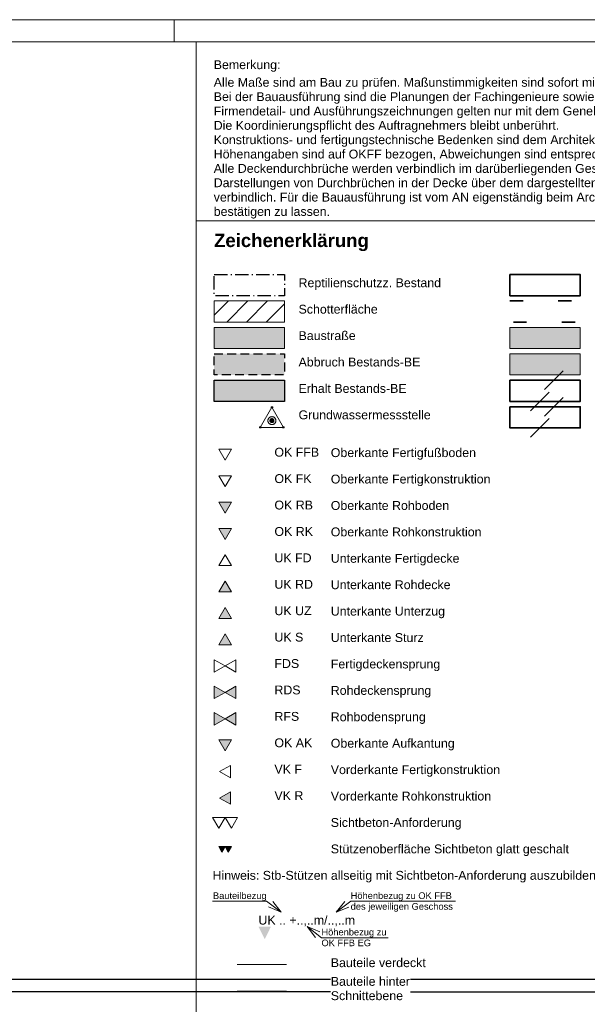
# Model space of a CAD drawing. Header units: metres. Extents: x -5569892 to 1712241, y -5568463 to 2085.
# Tile 66 of 70: x 148 to 212, y 15 to 127. Entities that reach past the tile are written whole.
import ezdxf

# ---------------------------------------------------------------- set-up
doc = ezdxf.new("R2010")
doc.units = ezdxf.units.M
doc.header["$LTSCALE"] = 0.5
for name, pattern in [('9201', [3, 2, -1]), ('grob-A0TUTQFOZ9', [11, 3, -8]), ('ISO-02 Strichlinie', [3.81, 3.048, -0.762]), ('ISO-10 Strichpunktlinie', [4.699, 3.048, -0.762, 0.127, -0.762]), ('Linienart-3', [2.116531, 1.058062, -1.058469]), ('Linienart-34', [4.233, 2.116, -2.117]), ('Linienart-5', [3.527679, 2.469236, -1.058443])]:
    doc.linetypes.add(name, pattern=pattern)
doc.layers.get('0').update_dxf_attribs({"lineweight": 25})
for name, color, linetype, lineweight in [('30 -39 Baustelle- Fläche', 7, 'Continuous', 15), ('70 -74 Zeichnungsblatt- 4 Plankopf Linie', 7, 'Continuous', 13), ('70 -74 Zeichnungsblatt- 5 Plankopf Text', 7, 'Continuous', 18), ('70 -76 Layout -2 Plankopf -Linie', 7, 'Continuous', 13), ('70 -76 Layout -2 Plankopf -Text', 7, 'Continuous', 13), ('70 -76 Layout -3 Symbole -allgemein', 7, 'Continuous', 13), ('Bemaßung', 7, 'Continuous', 5), ('Keine', 7, 'Continuous', 9), ('KKA_Bauabwicklung-Temporär', 7, 'Continuous', 15)]:
    doc.layers.add(name, color=color, linetype=linetype, lineweight=lineweight)
for name, color, linetype, lineweight, true_color in [('70 -72 Beschriftung- 1 Beschriftung allgemein', 7, 'Continuous', 9, 0xff6633), ('99.04_Gleisplanung VP 02_23-EB-1236R-A-FAHRKANTE', 150, 'Continuous', 35, 0x007fff), ('Grundwassermessstellen', 7, 'Continuous', 9, 0xd100e9)]:
    doc.layers.add(name, color=color, linetype=linetype, lineweight=lineweight, true_color=true_color)
doc.styles.add('Arial', font='arial.ttf')
doc.styles.add('Arial (bold)', font='arialbd.ttf')

# ---------------------------------------------------------------- blocks, each defined once
blk = doc.blocks.new('_23-07-06_Massenplan_TB_Weiterführende Schule (3D)')
at = {"layer": '99.04_Gleisplanung VP 02_23-EB-1236R-A-FAHRKANTE', "flags": 128}
for points in [[(563.02, 18.31), (-195.63, 18.36), (-195.63, 18.36, -0.005965), (-243.33, 18.93), (-544.41, 26.14)], [(563.02, 16.88), (-195.63, 16.93, -0.005965), (-243.36, 17.5), (-544.44, 24.7)]]:
    blk.add_lwpolyline(points, format="xyb", dxfattribs=at)
blk = doc.blocks.new('Gruppe-500')
at = {"layer": '70 -74 Zeichnungsblatt- 5 Plankopf Text', "color": 7, "linetype": 'Continuous'}
blk.add_solid([(-0.07478, 0.00799), (-0.0762, 0.00514), (-0.07763, 0.00799)], dxfattribs=at)
at = {"color": 255}
blk.add_wipeout([(-0.07763, 0.00799), (-0.05554, 0.00799), (-0.05554, 0.01124), (-0.07763, 0.01124)], dxfattribs=at).dxf.layer = '70 -74 Zeichnungsblatt- 5 Plankopf Text'
at = {"layer": '70 -74 Zeichnungsblatt- 5 Plankopf Text', "insert": (-0.07763, 0.00808), "char_height": 0.0020138, "attachment_point": 7, "line_spacing_factor": 0.970891, "style": 'Arial'}
blk.add_mtext('UK .. +..,..m/..,..m', dxfattribs=at)
blk = doc.blocks.new('Gruppe-501')
at = {"layer": 'Keine', "color": 7, "transparency": 33554687}
blk.add_blockref('Gruppe-500', (0, 0), dxfattribs=at)
at = {"color": 255}
for points in [[(-0.08805, 0.01373), (-0.07576, 0.01373), (-0.07249, 0.01124)], [(-0.03285, 0.01373), (-0.05667, 0.01373), (-0.05994, 0.01124)], [(-0.04819, 0.00545), (-0.06331, 0.00545), (-0.06659, 0.00799)]]:
    blk.add_wipeout(points, dxfattribs=at).dxf.layer = 'Keine'
at = {"layer": 'Keine', "color": 7, "flags": 128}
for points in [[(-0.08805, 0.01373), (-0.07576, 0.01373), (-0.07249, 0.01124)], [(-0.03285, 0.01373), (-0.05667, 0.01373), (-0.05994, 0.01124)], [(-0.04819, 0.00545), (-0.06331, 0.00545), (-0.06659, 0.00799)]]:
    blk.add_lwpolyline(points, dxfattribs=at)
at = {"layer": 'Keine', "color": 7, "lineweight": 5, "flags": 128}
for points in [[(-0.07436, 0.01372), (-0.07249, 0.01124), (-0.07535, 0.01245)], [(-0.05706, 0.0124), (-0.05994, 0.01124), (-0.05803, 0.01368)], [(-0.06467, 0.00554), (-0.06659, 0.00799), (-0.06371, 0.00683)]]:
    blk.add_lwpolyline(points, dxfattribs=at)
at = {"layer": 'Keine', "color": 7, "transparency": 33554687, "char_height": 0.0015103, "line_spacing_factor": 0.970891, "style": 'Arial'}
for s, insert, width, attachment_point, rotation in [('Bauteilbezug', (-0.07576, 0.01577), 0.0125074, 3, 0), ('Höhenbezug zu OK FFB des jeweiligen Geschoss', (-0.05667, 0.01577), 0.0238187, 1, 360), ('Höhenbezug zu\\POK FFB EG', (-0.06331, 0.00749), 0.0152345, 1, 0)]:
    blk.add_mtext(s, dxfattribs=dict(at, insert=insert, width=width, attachment_point=attachment_point, rotation=rotation))
blk = doc.blocks.new('KRA - LP5 - Plankopf A0 - Zeichenerklärung')
at = {"layer": '70 -76 Layout -3 Symbole -allgemein', "linetype": 'Continuous', "lineweight": 9, "transparency": 33554687}
h = blk.add_hatch(dxfattribs=at)
h.set_pattern_fill('00_Beton C25_30', style=0, pattern_type=2)
h.set_pattern_definition([(45, (0.75, 0), (0.75, -0.75), []), (-135, (0, 0), (0.75, -0.75), [0.7071, -0.7071])])
h.paths.add_polyline_path([(-0.02051, 0.15007), (-0.00451, 0.15007), (-0.00451, 0.14527), (-0.02051, 0.14527)])
at = {"layer": '70 -76 Layout -3 Symbole -allgemein', "linetype": 'Continuous', "lineweight": 5, "transparency": 33554687}
h = blk.add_hatch(dxfattribs=at)
h.set_pattern_fill('00_Beton_wu', style=0, pattern_type=2)
h.set_pattern_definition([(45, (0.75, 0), (0.5, -0.25), []), (-135, (-0.0658, 0.3087), (0.5, -0.25), [0.7071, -0.7071])])
h.paths.add_polyline_path([(-0.02051, 0.14407), (-0.00451, 0.14407), (-0.00451, 0.13927), (-0.02051, 0.13927)])
h = blk.add_hatch(dxfattribs=at)
h.set_pattern_fill('00_Betonfertigteil', style=0, pattern_type=2)
h.set_pattern_definition([(-180, (0, 0), (-4e-14, -0.55), [])])
h.paths.add_polyline_path([(-0.02051, 0.13207), (-0.00451, 0.13207), (-0.00451, 0.12727), (-0.02051, 0.12727)])
at = {"layer": '70 -76 Layout -3 Symbole -allgemein', "linetype": 'Continuous', "lineweight": 9, "transparency": 33554687}
h = blk.add_hatch(dxfattribs=at)
h.set_pattern_fill('00_Betonfertigteil-1', style=0, pattern_type=2)
h.set_pattern_definition([(-90, (0, 0), (0.5479, -0.04794), [])])
h.paths.add_polyline_path([(-0.02051, 0.13207), (-0.00451, 0.13207), (-0.00451, 0.12727), (-0.02051, 0.12727)])
at = {"layer": '70 -76 Layout -3 Symbole -allgemein', "linetype": 'Continuous', "lineweight": 5, "transparency": 33554687}
h = blk.add_hatch(dxfattribs=at)
h.set_pattern_fill('00_Mauerwerk', style=0, pattern_type=2)
h.set_pattern_definition([(45, (0, 0), (0.7071, -0.7071), [])])
h.paths.add_polyline_path([(-0.02051, 0.12607), (-0.00451, 0.12607), (-0.00451, 0.12127), (-0.02051, 0.12127)])
at = {"layer": '70 -76 Layout -3 Symbole -allgemein', "linetype": 'Continuous', "lineweight": 0}
for color, points in [(7, [(-0.08661, 0.10439), (-0.08519, 0.10192), (-0.08376, 0.10439), (-0.08661, 0.10439), (-0.08661, 0.10439)]), (7, [(-0.08661, 0.09839), (-0.08519, 0.09592), (-0.08376, 0.09839), (-0.08661, 0.09839), (-0.08661, 0.09839)]), (7, [(-0.08376, 0.08399), (-0.08519, 0.08646), (-0.08661, 0.08399), (-0.08376, 0.08399), (-0.08376, 0.08399)]), (7, [(-0.08376, 0.07799), (-0.08519, 0.08046), (-0.08661, 0.07799), (-0.08376, 0.07799), (-0.08376, 0.07799)]), (7, [(-0.08376, 0.07199), (-0.08519, 0.07446), (-0.08661, 0.07199), (-0.08376, 0.07199), (-0.08376, 0.07199)]), (7, [(-0.08767, 0.06261), (-0.0852, 0.06119), (-0.08767, 0.05976), (-0.08767, 0.06261), (-0.08767, 0.06261)]), (7, [(-0.08272, 0.06261), (-0.08519, 0.06119), (-0.08272, 0.05976), (-0.08272, 0.06261), (-0.08272, 0.06261)]), (7, [(-0.08767, 0.05661), (-0.0852, 0.05519), (-0.08767, 0.05376), (-0.08767, 0.05661), (-0.08767, 0.05661)]), (7, [(-0.08272, 0.05661), (-0.08519, 0.05519), (-0.08272, 0.05376), (-0.08272, 0.05661), (-0.08272, 0.05661)]), (7, [(-0.08661, 0.05039), (-0.08519, 0.04792), (-0.08376, 0.05039), (-0.08661, 0.05039), (-0.08661, 0.05039)]), (7, [(-0.08399, 0.03861), (-0.08646, 0.03719), (-0.08399, 0.03576), (-0.08399, 0.03861), (-0.08399, 0.03861)]), (254, [(-0.08662, 0.02616), (-0.08591, 0.02493), (-0.0852, 0.02616), (-0.08662, 0.02616), (-0.08662, 0.02616)]), (254, [(-0.0852, 0.02616), (-0.08449, 0.02493), (-0.08377, 0.02616), (-0.0852, 0.02616), (-0.0852, 0.02616)])]:
    blk.add_hatch(color=color, dxfattribs=at).paths.add_polyline_path(points)
at = {"layer": '70 -76 Layout -3 Symbole -allgemein', "color": 7, "lineweight": 25, "transparency": 33554687}
blk.add_line((-0.08771, 0.14527), (-0.07171, 0.15007), dxfattribs=at)
at = {"layer": '70 -76 Layout -3 Symbole -allgemein', "color": 7, "linetype": 'Linienart-34', "lineweight": 25, "transparency": 33554687}
for p, q in [((-0.08611, 0.14247), (-0.07171, 0.14407)), ((-0.08771, 0.13927), (-0.08611, 0.14247)), ((-0.08771, 0.13327), (-0.07171, 0.13807))]:
    blk.add_line(p, q, dxfattribs=at)
at = {"layer": '70 -76 Layout -3 Symbole -allgemein', "color": 7, "linetype": 'Linienart-5', "lineweight": 13, "transparency": 33554687}
blk.add_line((-0.07122, -0.00065), (-0.08242, -0.00065), dxfattribs=at)
at = {"layer": '70 -76 Layout -3 Symbole -allgemein', "color": 7, "linetype": 'Linienart-3', "lineweight": 13, "transparency": 33554687}
blk.add_line((-0.07122, -0.00665), (-0.08242, -0.00665), dxfattribs=at)
at = {"layer": '70 -76 Layout -3 Symbole -allgemein', "color": 7, "lineweight": 25, "transparency": 33554687, "flags": 128}
for points in [[(-0.08771, 0.15607), (-0.07171, 0.15607), (-0.07171, 0.15127), (-0.08771, 0.15127)], [(-0.02051, 0.15607), (-0.00451, 0.15607), (-0.00451, 0.15127), (-0.02051, 0.15127)], [(-0.08771, 0.15007), (-0.07171, 0.15007), (-0.07171, 0.14527), (-0.08771, 0.14527)], [(-0.02051, 0.15007), (-0.00451, 0.15007), (-0.00451, 0.14527), (-0.02051, 0.14527)], [(-0.02051, 0.14407), (-0.00451, 0.14407), (-0.00451, 0.13927), (-0.02051, 0.13927)], [(-0.08771, 0.13207), (-0.07171, 0.13207), (-0.07171, 0.12727), (-0.08771, 0.12727)], [(-0.02051, 0.13207), (-0.00451, 0.13207), (-0.00451, 0.12727), (-0.02051, 0.12727)], [(-0.08771, 0.12607), (-0.07171, 0.12607), (-0.07171, 0.12127), (-0.08771, 0.12127)], [(-0.02051, 0.12607), (-0.00451, 0.12607), (-0.00451, 0.12127), (-0.02051, 0.12127)]]:
    blk.add_lwpolyline(points, close=True, dxfattribs=at)
at = {"layer": '70 -76 Layout -3 Symbole -allgemein', "color": 7, "linetype": 'Continuous', "lineweight": 9, "transparency": 33554687, "flags": 128}
for points in [[(-0.02051, 0.15127), (-0.02051, 0.15607), (-0.01251, 0.15367)], [(-0.00451, 0.15127), (-0.00451, 0.15607), (-0.01251, 0.15367)]]:
    blk.add_lwpolyline(points, close=True, dxfattribs=at)
at = {"layer": '70 -76 Layout -3 Symbole -allgemein', "color": 7, "linetype": 'Linienart-34', "lineweight": 25, "transparency": 33554687, "flags": 128}
for points in [[(-0.08771, 0.14407), (-0.07171, 0.14407), (-0.07171, 0.13927), (-0.08771, 0.13927)], [(-0.08771, 0.13807), (-0.07171, 0.13807), (-0.07171, 0.13327), (-0.08771, 0.13327)]]:
    blk.add_lwpolyline(points, close=True, dxfattribs=at)
at = {"layer": '70 -76 Layout -3 Symbole -allgemein', "color": 7, "lineweight": 13, "flags": 128}
for points in [[(-0.08661, 0.11639), (-0.08519, 0.11392), (-0.08376, 0.11639), (-0.08661, 0.11639), (-0.08661, 0.11639)], [(-0.08661, 0.11039), (-0.08519, 0.10792), (-0.08376, 0.11039), (-0.08661, 0.11039), (-0.08661, 0.11039)], [(-0.08661, 0.10439), (-0.08519, 0.10192), (-0.08376, 0.10439), (-0.08661, 0.10439), (-0.08661, 0.10439)], [(-0.08661, 0.09839), (-0.08519, 0.09592), (-0.08376, 0.09839), (-0.08661, 0.09839), (-0.08661, 0.09839)], [(-0.08376, 0.08999), (-0.08519, 0.09246), (-0.08661, 0.08999), (-0.08376, 0.08999), (-0.08376, 0.08999)], [(-0.08376, 0.08399), (-0.08519, 0.08646), (-0.08661, 0.08399), (-0.08376, 0.08399), (-0.08376, 0.08399)], [(-0.08376, 0.07799), (-0.08519, 0.08046), (-0.08661, 0.07799), (-0.08376, 0.07799), (-0.08376, 0.07799)], [(-0.08376, 0.07199), (-0.08519, 0.07446), (-0.08661, 0.07199), (-0.08376, 0.07199), (-0.08376, 0.07199)], [(-0.08767, 0.06861), (-0.0852, 0.06719), (-0.08767, 0.06576), (-0.08767, 0.06861), (-0.08767, 0.06861)], [(-0.08272, 0.06861), (-0.08519, 0.06719), (-0.08272, 0.06576), (-0.08272, 0.06861), (-0.08272, 0.06861)], [(-0.08767, 0.06261), (-0.0852, 0.06119), (-0.08767, 0.05976), (-0.08767, 0.06261), (-0.08767, 0.06261)], [(-0.08272, 0.06261), (-0.08519, 0.06119), (-0.08272, 0.05976), (-0.08272, 0.06261), (-0.08272, 0.06261)], [(-0.08767, 0.05661), (-0.0852, 0.05519), (-0.08767, 0.05376), (-0.08767, 0.05661), (-0.08767, 0.05661)], [(-0.08272, 0.05661), (-0.08519, 0.05519), (-0.08272, 0.05376), (-0.08272, 0.05661), (-0.08272, 0.05661)], [(-0.08661, 0.05039), (-0.08519, 0.04792), (-0.08376, 0.05039), (-0.08661, 0.05039), (-0.08661, 0.05039)], [(-0.08399, 0.04461), (-0.08646, 0.04319), (-0.08399, 0.04176), (-0.08399, 0.04461), (-0.08399, 0.04461)], [(-0.08399, 0.03861), (-0.08646, 0.03719), (-0.08399, 0.03576), (-0.08399, 0.03861), (-0.08399, 0.03861)], [(-0.08805, 0.03278), (-0.08662, 0.03031), (-0.0852, 0.03278), (-0.08805, 0.03278), (-0.08805, 0.03278)], [(-0.0852, 0.03278), (-0.08377, 0.03031), (-0.08235, 0.03278), (-0.0852, 0.03278), (-0.0852, 0.03278)], [(-0.08662, 0.02616), (-0.08591, 0.02493), (-0.0852, 0.02616), (-0.08662, 0.02616), (-0.08662, 0.02616)], [(-0.0852, 0.02616), (-0.08449, 0.02493), (-0.08377, 0.02616), (-0.0852, 0.02616), (-0.0852, 0.02616)]]:
    blk.add_lwpolyline(points, dxfattribs=at)
at = {"layer": '70 -76 Layout -3 Symbole -allgemein', "color": 9, "linetype": 'Continuous', "true_color": 0xbbbbbb, "transparency": 33554687}
for points in [[(-0.08771, 0.15127), (-0.08611, 0.15447), (-0.08771, 0.15607), (-0.07171, 0.15607)], [(-0.07171, 0.12727), (-0.07171, 0.13207), (-0.08771, 0.13207)], [(-0.08771, 0.12127), (-0.08771, 0.12607), (-0.07971, 0.12367)], [(-0.07171, 0.12127), (-0.07171, 0.12607), (-0.07971, 0.12367)]]:
    blk.add_solid(points, dxfattribs=at)
at = {"layer": 'Keine', "color": 7, "transparency": 33554687}
blk.add_blockref('Gruppe-501', (0, 0), dxfattribs=at)
at = {"layer": '70 -76 Layout -2 Plankopf -Text', "insert": (-0.08771, 0.16337), "char_height": 0.0030207, "attachment_point": 4, "line_spacing_factor": 0.996218, "style": 'Arial (bold)'}
blk.add_mtext('Zeichenerklärung', dxfattribs=at)
at = {"color": 255}
for points in [[(-0.06851, 0.15251), (-0.06454, 0.15251), (-0.06454, 0.15575), (-0.06851, 0.15575)], [(-0.0603, 0.1524), (-0.03797, 0.1524), (-0.03797, 0.15565), (-0.0603, 0.15565)], [(-0.06851, 0.14651), (-0.06469, 0.14651), (-0.06469, 0.14975), (-0.06851, 0.14975)], [(-0.0603, 0.1464), (-0.04424, 0.1464), (-0.04424, 0.14965), (-0.0603, 0.14965)], [(-0.06851, 0.14051), (-0.06438, 0.14051), (-0.06438, 0.14375), (-0.06851, 0.14375)], [(-0.06851, 0.13451), (-0.06454, 0.13451), (-0.06454, 0.13775), (-0.06851, 0.13775)], [(-0.0603, 0.13212), (-0.02464, 0.13212), (-0.02464, 0.13861), (-0.0603, 0.13861)], [(-0.06851, 0.12851), (-0.06391, 0.12851), (-0.06391, 0.13175), (-0.06851, 0.13175)], [(-0.06851, 0.12251), (-0.06375, 0.12251), (-0.06375, 0.12575), (-0.06851, 0.12575)], [(-0.0603, 0.1224), (-0.03875, 0.1224), (-0.03875, 0.12565), (-0.0603, 0.12565)], [(-0.07399, 0.11403), (-0.06374, 0.11403), (-0.06374, 0.11727), (-0.07399, 0.11727)], [(-0.06119, 0.11392), (-0.02803, 0.11392), (-0.02803, 0.11717), (-0.06119, 0.11717)], [(-0.07399, 0.10803), (-0.06546, 0.10803), (-0.06546, 0.11127), (-0.07399, 0.11127)], [(-0.06119, 0.10792), (-0.02474, 0.10792), (-0.02474, 0.11117), (-0.06119, 0.11117)], [(-0.07399, 0.10203), (-0.06515, 0.10203), (-0.06515, 0.10527), (-0.07399, 0.10527)], [(-0.06119, 0.10192), (-0.03414, 0.10192), (-0.03414, 0.10517), (-0.06119, 0.10517)], [(-0.07399, 0.09603), (-0.06515, 0.09603), (-0.06515, 0.09927), (-0.07399, 0.09927)], [(-0.06119, 0.09592), (-0.02678, 0.09592), (-0.02678, 0.09917), (-0.06119, 0.09917)], [(-0.07399, 0.09003), (-0.06547, 0.09003), (-0.06547, 0.09327), (-0.07399, 0.09327)], [(-0.06119, 0.08992), (-0.0318, 0.08992), (-0.0318, 0.09317), (-0.06119, 0.09317)], [(-0.07399, 0.08403), (-0.06515, 0.08403), (-0.06515, 0.08727), (-0.07399, 0.08727)], [(-0.06119, 0.08392), (-0.03383, 0.08392), (-0.03383, 0.08717), (-0.06119, 0.08717)], [(-0.07399, 0.07803), (-0.06547, 0.07803), (-0.06547, 0.08127), (-0.07399, 0.08127)], [(-0.06119, 0.07792), (-0.03509, 0.07792), (-0.03509, 0.08117), (-0.06119, 0.08117)], [(-0.07399, 0.07203), (-0.06735, 0.07203), (-0.06735, 0.07527), (-0.07399, 0.07527)], [(-0.06119, 0.07192), (-0.03996, 0.07192), (-0.03996, 0.07517), (-0.06119, 0.07517)], [(-0.07399, 0.06603), (-0.06829, 0.06603), (-0.06829, 0.06927), (-0.07399, 0.06927)], [(-0.06119, 0.06592), (-0.03619, 0.06592), (-0.03619, 0.06917), (-0.06119, 0.06917)], [(-0.07399, 0.06003), (-0.06797, 0.06003), (-0.06797, 0.06327), (-0.07399, 0.06327)], [(-0.06119, 0.05992), (-0.03823, 0.05992), (-0.03823, 0.06317), (-0.06119, 0.06317)], [(-0.07399, 0.05403), (-0.06829, 0.05403), (-0.06829, 0.05727), (-0.07399, 0.05727)], [(-0.06119, 0.05392), (-0.03948, 0.05392), (-0.03948, 0.05717), (-0.06119, 0.05717)], [(-0.07399, 0.04803), (-0.06531, 0.04803), (-0.06531, 0.05127), (-0.07399, 0.05127)], [(-0.06119, 0.04792), (-0.03289, 0.04792), (-0.03289, 0.05117), (-0.06119, 0.05117)], [(-0.07399, 0.04203), (-0.06766, 0.04203), (-0.06766, 0.04527), (-0.07399, 0.04527)], [(-0.06119, 0.04192), (-0.02254, 0.04192), (-0.02254, 0.04517), (-0.06119, 0.04517)], [(-0.07399, 0.03603), (-0.06735, 0.03603), (-0.06735, 0.03927), (-0.07399, 0.03927)], [(-0.06119, 0.03592), (-0.02458, 0.03592), (-0.02458, 0.03917), (-0.06119, 0.03917)], [(-0.06119, 0.02992), (-0.03132, 0.02992), (-0.03132, 0.03317), (-0.06119, 0.03317)], [(-0.06119, 0.02392), (-0.00685, 0.02392), (-0.00685, 0.02717), (-0.06119, 0.02717)], [(-0.08805, 0.01792), (0.00369, 0.01792), (0.00369, 0.02117), (-0.08805, 0.02117)], [(-0.06119, -0.0094), (-0.04309, -0.0094), (-0.04309, -0.00291), (-0.06119, -0.00291)]]:
    blk.add_wipeout(points, dxfattribs=at).dxf.layer = '70 -76 Layout -2 Plankopf -Text'
at = {"color": 255, "lineweight": 25, "transparency": 33554687}
blk.add_wipeout([(-0.02051, 0.13807), (-0.00451, 0.13807), (-0.00451, 0.13327), (-0.02051, 0.13327)], dxfattribs=at).dxf.layer = '70 -76 Layout -3 Symbole -allgemein'
at = {"layer": '70 -76 Layout -3 Symbole -allgemein', "linetype": 'Continuous', "lineweight": 5, "transparency": 33554687}
h = blk.add_hatch(dxfattribs=at)
h.set_pattern_fill('00_Beton_ unbewehrt', style=0, pattern_type=2)
h.set_pattern_definition([(45, (0, 0), (0.8839, 0.1768), [0.75, -0.5])])
h.paths.add_polyline_path([(-0.02051, 0.13807), (-0.00451, 0.13807), (-0.00451, 0.13327), (-0.02051, 0.13327)])
at = {"layer": '70 -76 Layout -3 Symbole -allgemein', "color": 7, "lineweight": 25, "transparency": 33554687, "flags": 128}
blk.add_lwpolyline([(-0.02051, 0.13807), (-0.00451, 0.13807), (-0.00451, 0.13327), (-0.02051, 0.13327)], close=True, dxfattribs=at)
at = {"layer": '70 -76 Layout -2 Plankopf -Text', "attachment_point": 1, "line_spacing_factor": 0.970891, "style": 'Arial'}
for s, insert, char_height in [('BD', (-0.06851, 0.15523), 0.002014), ('Bodendurchbruch', (-0.0603, 0.15512), 0.0020138), ('BS', (-0.06851, 0.14923), 0.002014), ('Bodenschlitz', (-0.0603, 0.14912), 0.0020138), ('DD', (-0.06851, 0.14323), 0.002014), ('DS', (-0.06851, 0.13723), 0.002014), ('Deckenschlitz in Decke über\\Pdargestelltem Geschoss', (-0.0603, 0.13808), 0.0020138), ('WS', (-0.06851, 0.13123), 0.002014), ('Wanddurchbruch', (-0.0603, 0.12512), 0.0020138), ('WD', (-0.06851, 0.12523), 0.002014), ('OK FFB', (-0.07399, 0.11674), 0.002014), ('Oberkante Fertigfußboden', (-0.06119, 0.11664), 0.0020138), ('OK FK', (-0.07399, 0.11074), 0.002014), ('Oberkante Fertigkonstruktion', (-0.06119, 0.11064), 0.0020138), ('OK RB', (-0.07399, 0.10474), 0.002014), ('Oberkante Rohboden', (-0.06119, 0.10464), 0.0020138), ('OK RK', (-0.07399, 0.09874), 0.002014), ('Oberkante Rohkonstruktion', (-0.06119, 0.09864), 0.0020138), ('UK FD', (-0.07399, 0.09274), 0.002014), ('Unterkante Fertigdecke', (-0.06119, 0.09264), 0.0020138), ('UK RD', (-0.07399, 0.08674), 0.002014), ('Unterkante Rohdecke', (-0.06119, 0.08664), 0.0020138), ('UK UZ', (-0.07399, 0.08074), 0.002014), ('Unterkante Unterzug', (-0.06119, 0.08064), 0.0020138), ('UK S', (-0.07399, 0.07474), 0.002014), ('Unterkante Sturz', (-0.06119, 0.07464), 0.0020138), ('FDS', (-0.07399, 0.06874), 0.002014), ('Fertigdeckensprung', (-0.06119, 0.06864), 0.0020138), ('RDS', (-0.07399, 0.06274), 0.002014), ('Rohdeckensprung', (-0.06119, 0.06264), 0.0020138), ('RFS', (-0.07399, 0.05674), 0.002014), ('Rohbodensprung', (-0.06119, 0.05664), 0.0020138), ('OK AK', (-0.07399, 0.05074), 0.002014), ('Oberkante Aufkantung', (-0.06119, 0.05064), 0.0020138), ('VK F', (-0.07399, 0.04474), 0.002014), ('Vorderkante Fertigkonstruktion', (-0.06119, 0.04464), 0.0020138), ('VK R', (-0.07399, 0.03874), 0.002014), ('Vorderkante Rohkonstruktion', (-0.06119, 0.03864), 0.0020138), ('Sichtbeton-Anforderung', (-0.06119, 0.03264), 0.0020138), ('Stützenoberfläche Sichtbeton glatt geschalt', (-0.06119, 0.02664), 0.0020138), ('Bauteile hinter\\PSchnittebene', (-0.06119, -0.00344), 0.0020138)]:
    blk.add_mtext(s, dxfattribs=dict(at, insert=insert, char_height=char_height))
at = {"layer": '70 -76 Layout -2 Plankopf -Text', "insert": (-0.08805, 0.02064), "char_height": 0.0020138, "width": 0.0917337, "attachment_point": 1, "line_spacing_factor": 0.970891, "style": 'Arial'}
blk.add_mtext('Hinweis: Stb-Stützen allseitig mit Sichtbeton-Anforderung auszubilden', dxfattribs=at)
at = {"color": 255}
blk.add_wipeout([(-0.06119, -0.00192), (-0.03948, -0.00192), (-0.03948, 0.00132), (-0.06119, 0.00132)], dxfattribs=at).dxf.layer = '70 -76 Layout -2 Plankopf -Text'
at = {"layer": '70 -76 Layout -2 Plankopf -Text', "insert": (-0.06119, 0.0008), "char_height": 0.0020138, "attachment_point": 1, "line_spacing_factor": 0.970891, "style": 'Arial'}
blk.add_mtext('Bauteile verdeckt', dxfattribs=at)
at = {"color": 255}
for points in [[(-0.0603, 0.13892), (-0.02401, 0.13892), (-0.02401, 0.14541), (-0.0603, 0.14541)], [(-0.0603, 0.1284), (-0.04503, 0.1284), (-0.04503, 0.13165), (-0.0603, 0.13165)]]:
    blk.add_wipeout(points, dxfattribs=at).dxf.layer = '70 -76 Layout -2 Plankopf -Text'
at = {"layer": '70 -76 Layout -2 Plankopf -Text', "char_height": 0.0020138, "attachment_point": 1, "line_spacing_factor": 0.970891, "style": 'Arial'}
for s, insert in [('Deckendurchbruch in Decke \\Pdargestelltem Geschoss', (-0.0603, 0.14488)), ('Wandschlitz', (-0.0603, 0.13112))]:
    blk.add_mtext(s, dxfattribs=dict(at, insert=insert))
blk = doc.blocks.new('Gruppe-502')
at = {"layer": '70 -74 Zeichnungsblatt- 4 Plankopf Linie'}
blk.add_line((0.40945, 0.4155), (0.40945, -0.11361), dxfattribs=at)
at = {"layer": 'Keine', "color": 7, "transparency": 33554687}
blk.add_blockref('KRA - LP5 - Plankopf A0 - Zeichenerklärung', (0.50123, 0.20654), dxfattribs=at)
at = {"color": 255}
blk.add_wipeout([(0.41345, 0.37536), (0.58545, 0.37536), (0.58545, 0.40782), (0.41345, 0.40782)], dxfattribs=at).dxf.layer = '70 -76 Layout -2 Plankopf -Text'
at = {"layer": '70 -76 Layout -2 Plankopf -Linie'}
blk.add_line((0.40945, 0.37482), (0.58945, 0.37482), dxfattribs=at)
at = {"layer": '70 -76 Layout -2 Plankopf -Text', "insert": (0.41345, 0.41129), "char_height": 0.002014, "attachment_point": 1, "line_spacing_factor": 0.970891, "style": 'Arial'}
blk.add_mtext('Bemerkung:', dxfattribs=at)
at = {"layer": '70 -76 Layout -2 Plankopf -Text', "insert": (0.41345, 0.40729), "char_height": 0.00201377, "width": 0.172, "attachment_point": 1, "line_spacing_factor": 0.970891, "style": 'Arial'}
blk.add_mtext('Alle Maße sind am Bau zu prüfen. Maßunstimmigkeiten sind sofort mit dem Architekten/der Bauleitung zu klären.\\PBei der Bauausführung sind die Planungen der Fachingenieure sowie die Angaben der Sonderfachleute zu beachten.\\PFirmendetail- und Ausführungszeichnungen gelten nur mit dem Genehmigungsvermerk des Architekten.\\PDie Koordinierungspflicht des Auftragnehmers bleibt unberührt.\\PKonstruktions- und fertigungstechnische Bedenken sind dem Architekten und der Bauleitung rechtzeitig mitzuteilen und zu begründen.\\PHöhenangaben sind auf OKFF bezogen, Abweichungen sind entsprechend vermerkt.\\PAlle Deckendurchbrüche werden verbindlich im darüberliegenden Geschoß dargestellt.\\PDarstellungen von Durchbrüchen in der Decke über dem dargestellten Geschoß dienen ausschließlich der Information und sind nicht verbindlich. Für die Bauausführung ist vom AN eigenständig beim Architekten die Freigabe der Planung einzuholen bzw. diese sich bestätigen zu lassen.', dxfattribs=at)
blk = doc.blocks.new('Plankopf')
at = {"layer": '70 -74 Zeichnungsblatt- 4 Plankopf Linie', "color": 7, "linetype": 'ISO-02 Strichlinie', "lineweight": 5, "transparency": 33554687}
blk.add_line((0.4045, 0.4205), (0.4045, 0.4155), dxfattribs=at)
at = {"layer": '70 -74 Zeichnungsblatt- 4 Plankopf Linie', "color": 7, "transparency": 33554687}
blk.add_blockref('Gruppe-502', (0, 0), dxfattribs=at)
at = {"layer": '70 -74 Zeichnungsblatt- 4 Plankopf Linie', "color": 0, "flags": 1}
for tag in ['Approval', 'Approval', 'Approval', 'Approval', 'Approval', 'Approval', 'AR_Genehmigt_-_Datum', 'Auto_Generate_Page_Number', 'Auto_Total_Num_Sheets', 'Auftraggeber', 'Auftraggeber_Zusatz_-1-', 'Auftraggeber_Zusatz_-2-', 'Architekt', 'Architekt_Zusatz_-1-', 'Architekt_Zusatz_-2-', 'Approval', 'Current_Plot_Date', 'Scale', 'Sheet_Number', 'Sheet_Title', 'Teil', 'Gewerk', 'Total_Num_Sheets', 'Tragwerksplanung', 'Tragwerksplanung_Zusatz_-1-', 'Tragwerksplanung_Zusatz_-2-', 'Geschäftszeichen', 'Zone', 'Zone', 'Zone', 'Zone', 'Zone', 'Zone', 'Status', 'TGA', 'TGA_Zusatz_-1-', 'TGA_Zusatz_-2-', 'Zone', 'Number', 'Publish_Date', 'Number', 'Publish_Date', 'Number', 'Publish_Date', 'Number', 'Publish_Date', 'Number', 'Publish_Date', 'Number', 'Publish_Date', 'Planungsgrundlagen', 'Plot_Date_Format', 'BH_Genehmigt_-_Datum', 'Papiermaße', 'Ebene', 'Page_Number', 'Plannummer_Fachplaner', 'File_Name', 'File_Name_Include_Path', 'Projektname_Zusatz', 'Project_Address', 'Landschaftsarchitekt', 'Landschaftsarchitekten_Zusatz-1-', 'Landschaftsarchitekten_Zusatz_-2-', 'Höhe_üNHN', 'Leistungsphase', 'Number', 'Publish_Date', 'Recipients', 'Recipients', 'Recipients', 'Recipients', 'Recipients', 'Recipients', 'Project_Date', 'Project_ID', 'Project_Name', 'Recipients', 'Date', 'Note', 'Date', 'Note', 'Date', 'Note', 'Date', 'Note', 'Date', 'Note', 'Date', 'Note', 'Format', 'Date', 'Date', 'Note']:
    blk.add_attdef(tag, (-0.5945, -0.4205), '', height=0.00018, dxfattribs=at)
at = {"layer": '70 -74 Zeichnungsblatt- 4 Plankopf Linie', "transparency": 33554687, "flags": 128}
for points in [[(-0.5945, 0.4205), (0.5945, 0.4205), (0.5945, -0.4205), (-0.5945, -0.4205)], [(-0.5745, -0.4155), (-0.5745, 0.4155), (0.5895, 0.4155), (0.5895, -0.4155)]]:
    blk.add_lwpolyline(points, close=True, dxfattribs=at)
blk = doc.blocks.new('Gruppe-505')
at = {"layer": 'Grundwassermessstellen', "linetype": 'Continuous', "lineweight": 0}
for color, points in [(9, [(0.42712, 0.32944), (0.42712, 0.3294), (0.42711, 0.32935), (0.4271, 0.32931), (0.42709, 0.32927), (0.42707, 0.32923), (0.42704, 0.32919), (0.42702, 0.32916), (0.42699, 0.32912), (0.42695, 0.32909), (0.42692, 0.32907), (0.42688, 0.32904), (0.42684, 0.32902), (0.4268, 0.32901), (0.42676, 0.329), (0.42671, 0.32899), (0.42667, 0.32899), (0.42662, 0.32899), (0.42658, 0.329), (0.42654, 0.32901), (0.42649, 0.32902), (0.42645, 0.32904), (0.42642, 0.32907), (0.42638, 0.32909), (0.42635, 0.32912), (0.42632, 0.32916), (0.42629, 0.32919), (0.42627, 0.32923), (0.42625, 0.32927), (0.42623, 0.32931), (0.42622, 0.32935), (0.42622, 0.3294), (0.42621, 0.32944), (0.42622, 0.32949), (0.42622, 0.32953), (0.42623, 0.32957), (0.42625, 0.32962), (0.42627, 0.32966), (0.42629, 0.32969), (0.42632, 0.32973), (0.42635, 0.32976), (0.42638, 0.32979), (0.42642, 0.32982), (0.42645, 0.32984), (0.42649, 0.32986), (0.42654, 0.32988), (0.42658, 0.32989), (0.42662, 0.32989), (0.42667, 0.3299), (0.42671, 0.32989), (0.42676, 0.32989), (0.4268, 0.32988), (0.42684, 0.32986), (0.42688, 0.32984), (0.42692, 0.32982), (0.42695, 0.32979), (0.42699, 0.32976), (0.42702, 0.32973), (0.42704, 0.32969), (0.42707, 0.32966), (0.42709, 0.32962), (0.4271, 0.32957), (0.42711, 0.32953), (0.42712, 0.32949)]), (142, [(0.42674, 0.32944), (0.42674, 0.32944), (0.42674, 0.32943), (0.42674, 0.32942), (0.42674, 0.32941), (0.42673, 0.32941), (0.42673, 0.3294), (0.42673, 0.32939), (0.42672, 0.32939), (0.42671, 0.32938), (0.42671, 0.32938), (0.4267, 0.32938), (0.4267, 0.32937), (0.42669, 0.32937), (0.42668, 0.32937), (0.42667, 0.32937), (0.42667, 0.32937), (0.42666, 0.32937), (0.42665, 0.32937), (0.42665, 0.32937), (0.42664, 0.32937), (0.42663, 0.32938), (0.42663, 0.32938), (0.42662, 0.32938), (0.42661, 0.32939), (0.42661, 0.32939), (0.4266, 0.3294), (0.4266, 0.32941), (0.4266, 0.32941), (0.42659, 0.32942), (0.42659, 0.32943), (0.42659, 0.32944), (0.42659, 0.32944), (0.42659, 0.32945), (0.42659, 0.32946), (0.42659, 0.32946), (0.4266, 0.32947), (0.4266, 0.32948), (0.4266, 0.32948), (0.42661, 0.32949), (0.42661, 0.3295), (0.42662, 0.3295), (0.42663, 0.32951), (0.42663, 0.32951), (0.42664, 0.32951), (0.42665, 0.32951), (0.42665, 0.32952), (0.42666, 0.32952), (0.42667, 0.32952), (0.42667, 0.32952), (0.42668, 0.32952), (0.42669, 0.32951), (0.4267, 0.32951), (0.4267, 0.32951), (0.42671, 0.32951), (0.42671, 0.3295), (0.42672, 0.3295), (0.42673, 0.32949), (0.42673, 0.32948), (0.42673, 0.32948), (0.42674, 0.32947), (0.42674, 0.32946), (0.42674, 0.32946), (0.42674, 0.32945)])]:
    blk.add_hatch(color=color, dxfattribs=at).paths.add_polyline_path(points)
at = {"layer": 'KKA_Bauabwicklung-Temporär', "linetype": 'Continuous', "lineweight": 0}
for points in [[(0.42647, 0.33261), (0.42685, 0.33261), (0.42685, 0.33238), (0.42647, 0.33238)], [(0.42383, 0.32803), (0.42421, 0.32803), (0.42421, 0.32781), (0.42383, 0.32781)], [(0.42911, 0.32803), (0.42949, 0.32803), (0.42949, 0.32781), (0.42911, 0.32781)]]:
    blk.add_hatch(color=1, dxfattribs=at).paths.add_polyline_path(points)
at = {"layer": 'Grundwassermessstellen', "color": 1, "flags": 128}
blk.add_lwpolyline([(0.42667, 0.33249), (0.42403, 0.32792), (0.42931, 0.32792)], close=True, dxfattribs=at)
at = {"layer": 'Grundwassermessstellen', "color": 252, "linetype": 'Continuous', "lineweight": 9, "flags": 128}
for points in [[(0.42757, 0.32944), (0.42757, 0.32935), (0.42756, 0.32927), (0.42753, 0.32918), (0.4275, 0.3291), (0.42747, 0.32902), (0.42742, 0.32894), (0.42737, 0.32887), (0.42731, 0.3288), (0.42724, 0.32874), (0.42717, 0.32869), (0.42709, 0.32864), (0.42701, 0.32861), (0.42693, 0.32858), (0.42684, 0.32855), (0.42676, 0.32854), (0.42667, 0.32854), (0.42658, 0.32854), (0.42649, 0.32855), (0.4264, 0.32858), (0.42632, 0.32861), (0.42624, 0.32864), (0.42616, 0.32869), (0.42609, 0.32874), (0.42603, 0.3288), (0.42597, 0.32887), (0.42591, 0.32894), (0.42587, 0.32902), (0.42583, 0.3291), (0.4258, 0.32918), (0.42578, 0.32927), (0.42577, 0.32935), (0.42576, 0.32944), (0.42577, 0.32953), (0.42578, 0.32962), (0.4258, 0.32971), (0.42583, 0.32979), (0.42587, 0.32987), (0.42591, 0.32995), (0.42597, 0.33002), (0.42603, 0.33008), (0.42609, 0.33014), (0.42616, 0.3302), (0.42624, 0.33024), (0.42632, 0.33028), (0.4264, 0.33031), (0.42649, 0.33033), (0.42658, 0.33034), (0.42667, 0.33035), (0.42676, 0.33034), (0.42684, 0.33033), (0.42693, 0.33031), (0.42701, 0.33028), (0.42709, 0.33024), (0.42717, 0.3302), (0.42724, 0.33014), (0.42731, 0.33008), (0.42737, 0.33002), (0.42742, 0.32995), (0.42747, 0.32987), (0.4275, 0.32979), (0.42753, 0.32971), (0.42756, 0.32962), (0.42757, 0.32953)], [(0.42674, 0.32944), (0.42674, 0.32944), (0.42674, 0.32943), (0.42674, 0.32942), (0.42674, 0.32941), (0.42673, 0.32941), (0.42673, 0.3294), (0.42673, 0.32939), (0.42672, 0.32939), (0.42671, 0.32938), (0.42671, 0.32938), (0.4267, 0.32938), (0.4267, 0.32937), (0.42669, 0.32937), (0.42668, 0.32937), (0.42667, 0.32937), (0.42667, 0.32937), (0.42666, 0.32937), (0.42665, 0.32937), (0.42665, 0.32937), (0.42664, 0.32937), (0.42663, 0.32938), (0.42663, 0.32938), (0.42662, 0.32938), (0.42661, 0.32939), (0.42661, 0.32939), (0.4266, 0.3294), (0.4266, 0.32941), (0.4266, 0.32941), (0.42659, 0.32942), (0.42659, 0.32943), (0.42659, 0.32944), (0.42659, 0.32944), (0.42659, 0.32945), (0.42659, 0.32946), (0.42659, 0.32946), (0.4266, 0.32947), (0.4266, 0.32948), (0.4266, 0.32948), (0.42661, 0.32949), (0.42661, 0.3295), (0.42662, 0.3295), (0.42663, 0.32951), (0.42663, 0.32951), (0.42664, 0.32951), (0.42665, 0.32951), (0.42665, 0.32952), (0.42666, 0.32952), (0.42667, 0.32952), (0.42667, 0.32952), (0.42668, 0.32952), (0.42669, 0.32951), (0.4267, 0.32951), (0.4267, 0.32951), (0.42671, 0.32951), (0.42671, 0.3295), (0.42672, 0.3295), (0.42673, 0.32949), (0.42673, 0.32948), (0.42673, 0.32948), (0.42674, 0.32947), (0.42674, 0.32946), (0.42674, 0.32946), (0.42674, 0.32945)]]:
    blk.add_lwpolyline(points, close=True, dxfattribs=at)
at = {"layer": 'Grundwassermessstellen', "color": 7, "linetype": 'Continuous', "lineweight": 9, "flags": 128}
blk.add_lwpolyline([(0.42712, 0.32944), (0.42712, 0.3294), (0.42711, 0.32935), (0.4271, 0.32931), (0.42709, 0.32927), (0.42707, 0.32923), (0.42704, 0.32919), (0.42702, 0.32916), (0.42699, 0.32912), (0.42695, 0.32909), (0.42692, 0.32907), (0.42688, 0.32904), (0.42684, 0.32902), (0.4268, 0.32901), (0.42676, 0.329), (0.42671, 0.32899), (0.42667, 0.32899), (0.42662, 0.32899), (0.42658, 0.329), (0.42654, 0.32901), (0.42649, 0.32902), (0.42645, 0.32904), (0.42642, 0.32907), (0.42638, 0.32909), (0.42635, 0.32912), (0.42632, 0.32916), (0.42629, 0.32919), (0.42627, 0.32923), (0.42625, 0.32927), (0.42623, 0.32931), (0.42622, 0.32935), (0.42622, 0.3294), (0.42621, 0.32944), (0.42622, 0.32949), (0.42622, 0.32953), (0.42623, 0.32957), (0.42625, 0.32962), (0.42627, 0.32966), (0.42629, 0.32969), (0.42632, 0.32973), (0.42635, 0.32976), (0.42638, 0.32979), (0.42642, 0.32982), (0.42645, 0.32984), (0.42649, 0.32986), (0.42654, 0.32988), (0.42658, 0.32989), (0.42662, 0.32989), (0.42667, 0.3299), (0.42671, 0.32989), (0.42676, 0.32989), (0.4268, 0.32988), (0.42684, 0.32986), (0.42688, 0.32984), (0.42692, 0.32982), (0.42695, 0.32979), (0.42699, 0.32976), (0.42702, 0.32973), (0.42704, 0.32969), (0.42707, 0.32966), (0.42709, 0.32962), (0.4271, 0.32957), (0.42711, 0.32953), (0.42712, 0.32949)], close=True, dxfattribs=at)
at = {"layer": 'KKA_Bauabwicklung-Temporär', "color": 1, "flags": 128}
for points in [[(0.42647, 0.33261), (0.42685, 0.33261), (0.42685, 0.33238), (0.42647, 0.33238)], [(0.42383, 0.32803), (0.42421, 0.32803), (0.42421, 0.32781), (0.42383, 0.32781)], [(0.42911, 0.32803), (0.42949, 0.32803), (0.42949, 0.32781), (0.42911, 0.32781)]]:
    blk.add_lwpolyline(points, close=True, dxfattribs=at)
blk = doc.blocks.new('*U522')
at = {"layer": '30 -39 Baustelle- Fläche', "color": 30, "linetype": 'Continuous', "lineweight": 35, "true_color": 0xff7f00, "transparency": 33554687, "flags": 128}
blk.add_lwpolyline([(240.36, 169.3), (248.36, 169.3), (248.36, 166.9), (240.36, 166.9)], close=True, dxfattribs=at)
at = {"layer": 'Keine', "color": 30, "linetype": 'Continuous', "lineweight": 35, "true_color": 0xff7f00, "transparency": 33554687}
for p, q in [((244.3, 168.24), (246.42, 170.36)), ((244.82, 167.96), (242.7, 165.84))]:
    blk.add_line(p, q, dxfattribs=at)
blk = doc.blocks.new('*U523')
at = {"layer": '30 -39 Baustelle- Fläche', "color": 181, "linetype": 'Continuous', "lineweight": 35, "transparency": 33554687, "flags": 128}
blk.add_lwpolyline([(240.36, 166.3), (248.36, 166.3), (248.36, 163.9), (240.36, 163.9)], close=True, dxfattribs=at)
at = {"layer": 'Keine', "color": 181, "linetype": 'Continuous', "lineweight": 35, "transparency": 33554687}
for p, q in [((244.3, 165.24), (246.42, 167.36)), ((244.82, 164.96), (242.7, 162.84))]:
    blk.add_line(p, q, dxfattribs=at)

msp = doc.modelspace()

# ---------------------------------------------------------------- block references
at = {"layer": 'Keine', "color": 1}
msp.add_blockref('_23-07-06_Massenplan_TB_Weiterführende Schule (3D)', (0, 0), dxfattribs=at)

# ---------------------------------------------------------------- next in the draw order: block references
at = {"layer": '70 -74 Zeichnungsblatt- 4 Plankopf Linie', "xscale": 500, "yscale": 500, "zscale": 500}
msp.add_blockref('Plankopf', (-37.09, -82.95), dxfattribs=at)

# ---------------------------------------------------------------- next in the draw order: wipeouts: each hides what was drawn before it
at = {"color": 255, "linetype": 'Continuous', "lineweight": 5, "transparency": 33554687}
msp.add_wipeout([(168.86, 100.2), (256.96, 100.2), (256.96, 80.6), (168.86, 80.6)], dxfattribs=at).dxf.layer = '70 -76 Layout -3 Symbole -allgemein'

# ---------------------------------------------------------------- next in the draw order: hatches: boundary and pattern name
at = {"layer": '30 -39 Baustelle- Fläche', "linetype": 'Continuous', "lineweight": 18, "true_color": 0xd9d9d9}
h = msp.add_hatch(dxfattribs=at)
h.set_pattern_fill('Schraffur grau', color=254, scale=7.874016, style=0, pattern_type=2)
h.set_pattern_definition([(45, (-6169.738, 15809.3751), (1.11355399, -1.11355399), [])])
h.paths.add_polyline_path([(169.67, 95.36), (177.67, 95.36), (177.67, 92.96), (169.67, 92.96)])
at = {"layer": '30 -39 Baustelle- Fläche', "linetype": 'Continuous', "lineweight": 0, "true_color": 0xf2f3f0}
msp.add_hatch(color=7, dxfattribs=at).paths.add_polyline_path([(169.67, 92.36), (177.67, 92.36), (177.67, 89.96), (169.67, 89.96)])
at = {"layer": '30 -39 Baustelle- Fläche', "linetype": 'Continuous', "lineweight": 0, "true_color": 0x66cc7f, "transparency": 33554687}
msp.add_hatch(color=103, dxfattribs=at).paths.add_polyline_path([(203.27, 92.36), (211.27, 92.36), (211.27, 89.96), (203.27, 89.96)])
at = {"layer": '30 -39 Baustelle- Fläche', "linetype": 'Continuous', "lineweight": 0, "transparency": 33554465}
msp.add_hatch(color=255, dxfattribs=at).paths.add_polyline_path([(169.67, 89.36), (177.67, 89.36), (177.67, 86.96), (169.67, 86.96)])
at = {"layer": '30 -39 Baustelle- Fläche', "linetype": 'Continuous', "lineweight": 0, "true_color": 0x007fff, "transparency": 33554687}
msp.add_hatch(color=150, dxfattribs=at).paths.add_polyline_path([(203.27, 89.36), (211.27, 89.36), (211.27, 86.96), (203.27, 86.96)])
at = {"layer": '30 -39 Baustelle- Fläche', "linetype": 'Continuous', "lineweight": 0, "true_color": 0xeeeeee, "transparency": 33554687}
msp.add_hatch(color=7, dxfattribs=at).paths.add_polyline_path([(169.67, 86.36), (177.67, 86.36), (177.67, 83.96), (169.67, 83.96)])

# ---------------------------------------------------------------- next in the draw order: linework, layer by layer
at = {"layer": '30 -39 Baustelle- Fläche', "color": 92, "linetype": 'ISO-10 Strichpunktlinie', "lineweight": 25, "true_color": 0x00bb00, "flags": 128}
msp.add_lwpolyline([(169.67, 98.36), (177.67, 98.36), (177.67, 95.96), (169.67, 95.96)], close=True, dxfattribs=at)
at = {"layer": '30 -39 Baustelle- Fläche', "color": 171, "linetype": 'Continuous', "lineweight": 35, "true_color": 0x7f7fff, "flags": 128}
msp.add_lwpolyline([(203.27, 98.36), (211.27, 98.36), (211.27, 95.96), (203.27, 95.96)], close=True, dxfattribs=at)
at = {"layer": '30 -39 Baustelle- Fläche', "color": 141, "linetype": 'Continuous', "lineweight": 9, "true_color": 0x7fdfff, "flags": 128}
msp.add_lwpolyline([(169.67, 95.36), (177.67, 95.36), (177.67, 92.96), (169.67, 92.96)], close=True, dxfattribs=at)
at = {"layer": '30 -39 Baustelle- Fläche', "color": 171, "linetype": 'grob-A0TUTQFOZ9', "lineweight": 35, "true_color": 0x7f7fff, "flags": 128}
msp.add_lwpolyline([(203.27, 95.36), (211.27, 95.36), (211.27, 92.96), (203.27, 92.96)], close=True, dxfattribs=at)
at = {"layer": '30 -39 Baustelle- Fläche', "color": 7, "linetype": 'Continuous', "flags": 128}
msp.add_lwpolyline([(169.67, 92.36), (177.67, 92.36), (177.67, 89.96), (169.67, 89.96)], close=True, dxfattribs=at)
at = {"layer": '30 -39 Baustelle- Fläche', "color": 7, "linetype": 'Continuous', "lineweight": 18, "flags": 128}
for points in [[(203.27, 92.36), (211.27, 92.36), (211.27, 89.96), (203.27, 89.96)], [(203.27, 89.36), (211.27, 89.36), (211.27, 86.96), (203.27, 86.96)]]:
    msp.add_lwpolyline(points, close=True, dxfattribs=at)
at = {"layer": '30 -39 Baustelle- Fläche', "color": 160, "linetype": '9201', "lineweight": 25, "true_color": 0x0055ff, "transparency": 33554508, "flags": 128}
msp.add_lwpolyline([(169.67, 89.36), (177.67, 89.36), (177.67, 86.96), (169.67, 86.96)], close=True, dxfattribs=at)
at = {"layer": '30 -39 Baustelle- Fläche', "color": 160, "linetype": 'Continuous', "lineweight": 25, "true_color": 0x0055ff, "flags": 128}
msp.add_lwpolyline([(169.67, 86.36), (177.67, 86.36), (177.67, 83.96), (169.67, 83.96)], close=True, dxfattribs=at)

# ---------------------------------------------------------------- next in the draw order: block references
at = {"color": 7, "xscale": 500, "yscale": 500, "zscale": 500}
msp.add_blockref('Gruppe-505', (-37.09, -82.95), dxfattribs=at)
at = {"layer": 'Bemaßung', "color": 7}
for name in ['*U522', '*U523']:
    msp.add_blockref(name, (-37.09, -82.95), dxfattribs=at)

# ---------------------------------------------------------------- next in the draw order: texts
at = {"layer": '70 -72 Beschriftung- 1 Beschriftung allgemein', "color": 7, "attachment_point": 1, "line_spacing_factor": 0.970891, "style": 'Arial'}
for s, insert, char_height in [('Reptilienschutzz. Bestand', (179.27, 97.93), 1.0069), ('Schotterfläche', (179.27, 94.93), 1.0069), ('Baustraße', (179.27, 91.93), 1.007), ('Abbruch Bestands-BE', (179.27, 88.93), 1.0069), ('Erhalt Bestands-BE', (179.27, 85.93), 1.0069), ('Grundwassermessstelle', (179.27, 82.93), 1.0069)]:
    msp.add_mtext(s, dxfattribs=dict(at, insert=insert, char_height=char_height))

doc.saveas('drawing.dxf')
